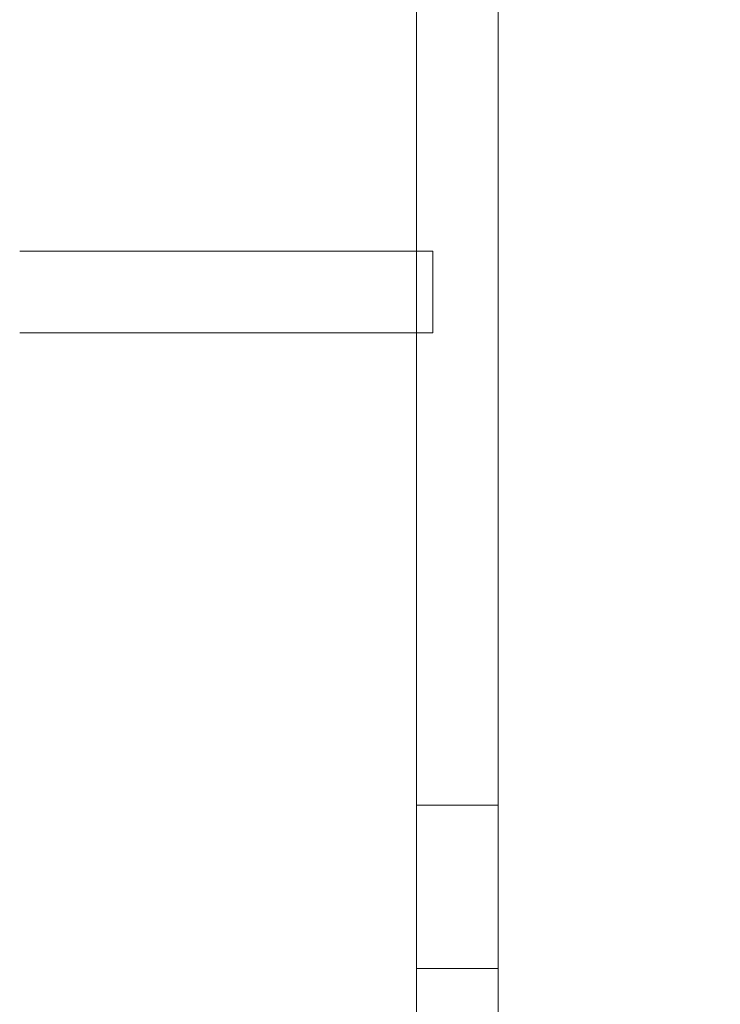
# Model space of a CAD drawing. Header units: millimetres. Extents: x -15 to 153, y -141 to 37.
# Tile 72 of 98: x 92.71 to 96.57, y 18.96 to 24.37. Entities that reach past the tile are written whole.
import ezdxf

# ---------------------------------------------------------------- set-up
doc = ezdxf.new("R2010")
doc.units = ezdxf.units.MM
doc.header["$MEASUREMENT"] = 0
doc.layers.get('0').update_dxf_attribs({"color": 5, "lineweight": 20})

msp = doc.modelspace()

# ---------------------------------------------------------------- linework, layer by layer
for p, q in [((94.8972, 5.9522), (94.8972, 33.2679)), ((95.3472, 5.9522), (95.3472, 33.2679)), ((92.7143, 23.1004), (94.9872, 23.1004)), ((94.9872, 22.6504), (94.9872, 23.1004)), ((92.7143, 22.6504), (94.9872, 22.6504)), ((94.8972, 20.0522), (95.3472, 20.0522)), ((94.8972, 19.1522), (95.3472, 19.1522))]:
    msp.add_line(p, q)
msp.add_lwpolyline([(125.3472, 33.2679), (125.3472, 23.9522), (132.8472, 23.9522), (132.8472, 5.5022), (94.9077, 5.5022), (94.8972, 5.5022), (94.8972, 5.9522), (94.8972, 33.2679)])

doc.saveas('drawing.dxf')
